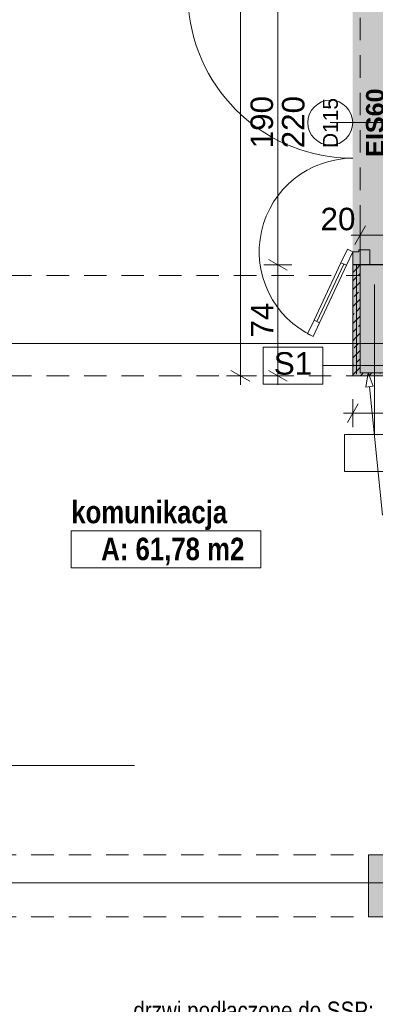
# Paper-space layout 'A-39 RZUT - PIĘTRO 9' of a CAD drawing. Header units: millimetres. Extents: x 0 to 1767, y 0 to 586.
# Tile 10 of 20: x 308 to 355, y 171 to 302. Entities that reach past the tile are written whole.
import ezdxf
from ezdxf.xclip import XClip

# ---------------------------------------------------------------- set-up
doc = ezdxf.new("R2010")
doc.units = ezdxf.units.MM
doc.header["$MEASUREMENT"] = 0
doc.header["$XCLIPFRAME"] = 0
for name, pattern in [('ACAD_ISO03W100', [300, 120, -180]), ('DASHDOTX2', [1000, 500, -250, 0, -250]), ('Przer. długie kreski', [2.5, 1.5, -1])]:
    doc.linetypes.add(name, pattern=pattern)
for name, color, linetype, lineweight in [('A_linie przekroju_Nr_pióra__1', 7, 'Continuous', 20), ('A_strefy_Nr_pióra__1', 7, 'Continuous', 20), ('A_wymiary_Nr_pióra__1', 7, 'Continuous', 20), ('A_wymiary_Nr_pióra__2', 8, 'Continuous', 13), ('A_ściany proj_Nr_pióra__1', 7, 'Continuous', 20), ('A_ściany proj_Nr_pióra__2', 8, 'Continuous', 13), ('A_ściany_Nr_pióra__1', 7, 'Continuous', 20), ('Drzwi Archicad_Nr_pióra__3', 252, 'Continuous', 13), ('Znaczniki drzwi Archicada_Nr_pióra__3', 252, 'Continuous', 13)]:
    doc.layers.add(name, color=color, linetype=linetype, lineweight=lineweight)
for name, color, linetype, lineweight, true_color in [('A_opis ścian_Nr_pióra__19', 7, 'Continuous', 5, 0x191919), ('A_opis_Nr_pióra__255', 7, 'Continuous', 15, 0x242424), ('A_opis_Nr_pióra__8', 7, 'Continuous', 13, 0x4c4c4c), ('A_osie_Nr_pióra__16', 7, 'Continuous', 5, 0x0f0f0f), ('A_ppoż proj_Nr_pióra__8', 7, 'Continuous', 13, 0x4c4c4c), ('A_ściany proj_Nr_pióra__10', 7, 'Continuous', 13, 0x4b4b4b), ('A_ściany_Nr_pióra__10', 7, 'Continuous', 13, 0x4b4b4b)]:
    doc.layers.add(name, color=color, linetype=linetype, lineweight=lineweight, true_color=true_color)
for name, color, linetype in [('A_podrys', 7, 'Continuous'), ('A_ppoż', 7, 'Continuous'), ('A_ppoż proj', 7, 'Continuous'), ('A_ściany', 7, 'Continuous'), ('A_ściany proj', 7, 'Continuous')]:
    doc.layers.add(name, color=color, linetype=linetype)
doc.styles.add('STYL_AUTOMATYCZNY_1', font='arial.ttf')
doc.styles.add('STYL_AUTOMATYCZNY_2', font='ARIALN.TTF')
doc.styles.add('STYL_AUTOMATYCZNY_3', font='arial.ttf')
doc.styles.add('STYL_AUTOMATYCZNY_4', font='arial.ttf')
doc.styles.add('STYL_AUTOMATYCZNY_5', font='arial.ttf')
doc.styles.add('STYL_AUTOMATYCZNY_6', font='ARIALN.TTF')
pattern_1 = [(45, (-3193.4131, -631.401), (-1.1404925, 1.1404925), []), (45, (-3192.2726, -631.401), (-1.1404925, 1.1404925), [0.80646, -0.40322])]

# ---------------------------------------------------------------- blocks, each defined once
blk = doc.blocks.new('Rysunek_1_1', base_point=(-3193.41, -631.4))
at = {"layer": 'A_ppoż', "linetype": 'Continuous', "lineweight": 0, "true_color": 0x121212}
blk.add_hatch(color=250, dxfattribs=at).paths.add_polyline_path([(353.18, 307.25), (353.18, 269.3), (357.17, 269.3), (357.17, 307.25)])
at = {"layer": 'A_ppoż proj', "linetype": 'Continuous', "lineweight": 0, "true_color": 0x121212}
blk.add_hatch(color=250, dxfattribs=at).paths.add_polyline_path([(352.18, 254.45), (362.78, 254.45), (362.78, 264.25), (376.63, 264.25), (376.63, 265.25), (362.38, 265.25), (362.38, 254.85), (353.18, 254.85), (353.18, 436.81), (352.18, 436.81)])
at = {"layer": 'A_ściany', "linetype": 'Continuous', "lineweight": 0, "true_color": 0x000000}
for points in [[(362.38, 254.85), (362.38, 265.25), (437.55, 265.25), (437.55, 268.25), (357.17, 268.25), (357.17, 269.3), (353.18, 269.3), (353.18, 254.85)], [(362.47, 182.19), (362.47, 190.47), (354.27, 190.47), (354.27, 182.19)]]:
    blk.add_hatch(color=18, dxfattribs=at).paths.add_polyline_path(points)
at = {"layer": 'A_ściany proj', "linetype": 'Continuous', "lineweight": 0, "true_color": 0x4b4b4b}
h = blk.add_hatch(dxfattribs=at)
h.set_pattern_fill('FP_65_0001', color=251, style=0, pattern_type=2)
h.set_pattern_definition(pattern_1)
h.paths.add_polyline_path([(352.18, 269.3), (352.18, 254.45), (352.68, 254.65), (352.68, 269.3)])
h = blk.add_hatch(dxfattribs=at)
h.set_pattern_fill('FP_65_0001', color=251, style=0, pattern_type=2)
h.set_pattern_definition(pattern_1)
h.paths.add_polyline_path([(353.18, 254.85), (353.18, 269.3), (352.68, 269.3), (352.68, 254.85)])
h = blk.add_hatch(dxfattribs=at)
h.set_pattern_fill('FP_65_0001', color=251, style=0, pattern_type=2)
h.set_pattern_definition(pattern_1)
h.paths.add_polyline_path([(352.68, 254.65), (352.18, 254.45), (352.68, 254.45)])
h = blk.add_hatch(dxfattribs=at)
h.set_pattern_fill('FP_65_0001', color=251, style=0, pattern_type=2)
h.set_pattern_definition(pattern_1)
h.paths.add_polyline_path([(353.18, 254.85), (352.68, 254.65), (352.68, 254.45), (353.18, 254.45)])
h = blk.add_hatch(dxfattribs=at)
h.set_pattern_fill('FP_65_0001', color=251, style=0, pattern_type=2)
h.set_pattern_definition(pattern_1)
h.paths.add_polyline_path([(352.68, 254.65), (353.18, 254.85), (352.68, 254.85)])
h = blk.add_hatch(dxfattribs=at)
h.set_pattern_fill('FP_65_0001', color=251, style=0, pattern_type=2)
h.set_pattern_definition(pattern_1)
h.paths.add_polyline_path([(353.18, 254.45), (362.78, 254.45), (362.38, 254.85), (353.18, 254.85)])
at = {"layer": 'A_linie przekroju_Nr_pióra__1', "color": 7, "linetype": 'ACAD_ISO03W100', "lineweight": 20, "ltscale": 2}
blk.add_line((83.04, 202.41), (544.97, 202.41), dxfattribs=at)
at = {"layer": 'A_opis ścian_Nr_pióra__19', "color": 250, "linetype": 'Continuous', "lineweight": 5, "ltscale": 2, "true_color": 0x191919}
for p, q in [((355.08, 246.62), (355.08, 266.62)), ((348.21, 258.28), (340.21, 258.28)), ((340.21, 258.28), (340.21, 253.33)), ((348.21, 253.33), (348.21, 258.28)), ((348.21, 255.81), (368.21, 255.81)), ((340.21, 253.33), (348.21, 253.33)), ((359.08, 246.62), (351.08, 246.62)), ((351.08, 246.62), (351.08, 241.67)), ((351.08, 241.67), (359.08, 241.67))]:
    blk.add_line(p, q, dxfattribs=at)
at = {"layer": 'A_opis_Nr_pióra__255', "color": 250, "linetype": 'Continuous', "lineweight": 15, "ltscale": 2, "true_color": 0x242424}
for p, q in [((354.22, 254.85), (353.91, 252.94)), ((354.22, 254.85), (354.91, 253.04)), ((354.91, 253.04), (353.91, 252.94)), ((354.41, 252.99), (356.16, 235.81))]:
    blk.add_line(p, q, dxfattribs=at)
at = {"layer": 'A_osie_Nr_pióra__16', "color": 250, "linetype": 'DASHDOTX2', "lineweight": 5, "ltscale": 2, "true_color": 0x0f0f0f}
for p, q in [((544.97, 258.75), (96.57, 258.75)), ((544.97, 186.75), (96.57, 186.75))]:
    blk.add_line(p, q, dxfattribs=at)
at = {"layer": 'A_strefy_Nr_pióra__1', "color": 7, "linetype": 'Continuous', "lineweight": 20, "ltscale": 2}
for p, q in [((314.61, 233.75), (314.61, 228.81)), ((314.61, 233.75), (339.91, 233.75)), ((339.91, 233.75), (339.91, 228.81)), ((314.61, 228.81), (339.91, 228.81))]:
    blk.add_line(p, q, dxfattribs=at)
at = {"layer": 'A_wymiary_Nr_pióra__1', "color": 7, "linetype": 'Continuous', "lineweight": 20, "ltscale": 2}
for p, q in [((353.9, 274.49), (352.46, 271.99)), ((340.93, 269.97), (343.43, 268.53)), ((335.93, 255.17), (338.43, 253.73)), ((340.93, 255.17), (343.43, 253.73)), ((352.9, 250.7), (351.46, 248.2))]:
    blk.add_line(p, q, dxfattribs=at)
at = {"layer": 'A_wymiary_Nr_pióra__2', "color": 8, "linetype": 'Continuous', "lineweight": 13, "ltscale": 2}
for p, q in [((337.18, 254.45), (337.18, 436.81)), ((342.18, 269.25), (342.18, 307.25)), ((353.18, 271.36), (353.18, 275.11)), ((351.96, 273.24), (353.18, 273.24)), ((353.18, 273.24), (357.17, 273.24)), ((344.06, 269.25), (340.31, 269.25)), ((342.18, 254.45), (342.18, 269.25)), ((339.06, 254.45), (335.31, 254.45)), ((337.18, 253.23), (337.18, 254.45)), ((344.06, 254.45), (340.31, 254.45)), ((342.18, 253.23), (342.18, 254.45)), ((352.18, 247.57), (352.18, 251.32)), ((350.96, 249.45), (352.18, 249.45)), ((352.18, 249.45), (362.78, 249.45))]:
    blk.add_line(p, q, dxfattribs=at)
at = {"layer": 'A_ściany proj_Nr_pióra__1', "color": 7, "linetype": 'Continuous', "lineweight": 20, "ltscale": 2, "flags": 128}
for points in [[(352.18, 269.3), (352.18, 254.45)], [(353.18, 254.85), (353.18, 269.3)], [(362.38, 254.85), (353.18, 254.85)], [(353.18, 254.45), (362.78, 254.45)]]:
    blk.add_lwpolyline(points, dxfattribs=at)
at = {"layer": 'A_ściany proj_Nr_pióra__10', "color": 251, "linetype": 'Continuous', "lineweight": 13, "ltscale": 2, "true_color": 0x4b4b4b}
for p, q in [((352.68, 254.65), (352.68, 269.3)), ((352.68, 269.3), (352.68, 254.65))]:
    blk.add_line(p, q, dxfattribs=at)
at = {"layer": 'A_ściany proj_Nr_pióra__2', "color": 8, "linetype": 'Continuous', "lineweight": 13, "ltscale": 2, "flags": 128}
for points in [[(352.68, 269.3), (352.18, 269.3)], [(353.18, 269.3), (352.68, 269.3)], [(352.18, 254.45), (352.68, 254.45)], [(352.68, 254.45), (353.18, 254.45)]]:
    blk.add_lwpolyline(points, dxfattribs=at)
at = {"layer": 'A_ściany_Nr_pióra__1', "color": 7, "linetype": 'Continuous', "lineweight": 20, "ltscale": 2}
for p, q in [((353.18, 269.25), (354.48, 269.25)), ((354.48, 269.25), (357.17, 269.25))]:
    blk.add_line(p, q, dxfattribs=at)
at = {"layer": 'A_ściany_Nr_pióra__1', "color": 7, "linetype": 'Continuous', "lineweight": 20, "ltscale": 2, "flags": 128}
for points in [[(357.17, 269.3), (353.18, 269.3)], [(353.18, 269.3), (353.18, 254.85)], [(353.18, 254.85), (362.38, 254.85)], [(362.47, 190.47), (354.27, 190.47)], [(354.27, 190.47), (354.27, 182.19)], [(354.27, 182.19), (362.47, 182.19)]]:
    blk.add_lwpolyline(points, dxfattribs=at)
at = {"layer": 'A_ściany_Nr_pióra__1', "color": 7, "linetype": 'Continuous', "lineweight": 20, "ltscale": 2}
blk.add_point((353.18, 269.25), dxfattribs=at)
at = {"layer": 'A_ściany_Nr_pióra__10', "color": 251, "linetype": 'Przer. długie kreski', "lineweight": 13, "ltscale": 2, "true_color": 0x4b4b4b}
for p, q in [((286.32, 267.85), (353.18, 267.85)), ((286.32, 254.45), (376.63, 254.45)), ((294.27, 190.47), (376.63, 190.47)), ((294.27, 182.19), (376.63, 182.19))]:
    blk.add_line(p, q, dxfattribs=at)
at = {"layer": 'Drzwi Archicad_Nr_pióra__3', "color": 252, "linetype": 'Przer. długie kreski', "lineweight": 13, "ltscale": 2}
blk.add_line((353.18, 269.25), (353.18, 307.25), dxfattribs=at)
at = {"layer": 'Drzwi Archicad_Nr_pióra__3', "color": 252, "linetype": 'Continuous', "lineweight": 13, "ltscale": 2}
for p, q in [((351.46, 271.35), (350.61, 269.54)), ((351.33, 269.2), (352.18, 271.01)), ((352.18, 271.01), (351.46, 271.35)), ((352.98, 271.01), (352.18, 271.01)), ((352.18, 271.01), (352.18, 269.25)), ((354.48, 271.25), (352.98, 271.25)), ((352.98, 271.25), (352.98, 271.01)), ((354.48, 269.25), (354.48, 271.25)), ((347.37, 261.69), (350.97, 269.37)), ((350.61, 269.54), (351.33, 269.2)), ((352.18, 269.25), (354.48, 269.25)), ((353.18, 269.25), (354.48, 269.25)), ((353.18, 269.25), (354.48, 269.25)), ((354.48, 269.25), (357.17, 269.25)), ((347.01, 261.86), (346.16, 260.05)), ((347.73, 261.52), (347.01, 261.86)), ((346.88, 259.71), (347.73, 261.52)), ((346.16, 260.05), (346.88, 259.71))]:
    blk.add_line(p, q, dxfattribs=at)
at = {"layer": 'Drzwi Archicad_Nr_pióra__3', "color": 252, "linetype": 'Continuous', "lineweight": 13, "ltscale": 2, "flags": 128}
for points in [[(347.37, 261.69), (350.97, 269.37), (350.61, 269.54), (347.01, 261.86)], [(347.73, 261.52), (351.33, 269.2), (350.97, 269.37), (347.37, 261.69)]]:
    blk.add_lwpolyline(points, close=True, dxfattribs=at)
at = {"layer": 'Drzwi Archicad_Nr_pióra__3', "color": 252, "linetype": 'Continuous', "lineweight": 13, "ltscale": 2}
for centre, radius, start, end in [((352.18, 305.49), 22, 99.2717, 270), ((352.18, 271.01), 12.48, 90, 244.886)]:
    blk.add_arc(centre, radius, start, end, dxfattribs=at)
blk.add_point((353.18, 269.25), dxfattribs=at)
at = {"layer": 'Znaczniki drzwi Archicada_Nr_pióra__3', "color": 252, "linetype": 'Continuous', "lineweight": 13, "ltscale": 2}
blk.add_line((349.18, 288.25), (371.17, 288.25), dxfattribs=at)
at = {"layer": 'Znaczniki drzwi Archicada_Nr_pióra__3', "color": 252, "linetype": 'Continuous', "lineweight": 13, "ltscale": 2, "flags": 128}
blk.add_lwpolyline([(349.18, 291.25, 1), (349.18, 285.25, 1)], format="xyb", close=True, dxfattribs=at)
at = {"layer": 'A_opis ścian_Nr_pióra__19', "color": 250, "linetype": 'Continuous', "lineweight": 5, "true_color": 0x191919, "insert": (344.21, 257.6), "char_height": 3, "attachment_point": 2, "style": 'STYL_AUTOMATYCZNY_1'}
blk.add_mtext('\\A1;{\\pqc;\\fArial|b0|i0|c238|p0;\\W1.000000;S1}', dxfattribs=at)
at = {"layer": 'A_opis_Nr_pióra__8', "color": 251, "linetype": 'Continuous', "lineweight": 13, "true_color": 0x4c4c4c, "insert": (354.99, 165.34), "char_height": 2.4, "width": 36.2405, "attachment_point": 6, "line_spacing_factor": 0.99263, "style": 'STYL_AUTOMATYCZNY_2'}
blk.add_mtext('\\A1;{\\pqr;\\fArial Narrow|b0|i0|c238|p0;\\W1.000000;drzwi podłączone do SSP; pozostają w pozycji otwartej, zwalniane w trakcie pożaru}', dxfattribs=at)
at = {"layer": 'A_ppoż proj_Nr_pióra__8', "color": 251, "linetype": 'Continuous', "lineweight": 13, "true_color": 0x4c4c4c, "insert": (355.17, 288.25), "char_height": 2.4, "attachment_point": 5, "rotation": 90, "style": 'STYL_AUTOMATYCZNY_3'}
blk.add_mtext('\\A1;{\\pqc;\\fArial|b1|i0|c238|p0;\\W1.000000;EIS60}', dxfattribs=at)
at = {"layer": 'A_strefy_Nr_pióra__1', "color": 7, "linetype": 'Continuous', "lineweight": 20, "char_height": 3, "attachment_point": 1, "style": 'STYL_AUTOMATYCZNY_6'}
for s, insert in [('\\A1;{\\pql;\\fArial Narrow|b1|i0|c238|p0;\\W1.000000;komunikacja}', (314.61, 237.75)), ('\\A1;{\\pql;\\fArial Narrow|b1|i0|c238|p0;\\W1.000000;A: 61,78 m2}', (318.61, 232.82))]:
    blk.add_mtext(s, dxfattribs=dict(at, insert=insert))
at = {"layer": 'A_wymiary_Nr_pióra__1', "color": 7, "linetype": 'Continuous', "lineweight": 20, "char_height": 3, "attachment_point": 7, "rotation": 90, "style": 'STYL_AUTOMATYCZNY_5'}
for s, insert, width in [('\\A1;{\\pql;\\fArial|b0|i0|c238|p0;\\W1.000000;190}', (341.58, 284.82), 6.8645), ('\\A1;{\\pql;\\fArial|b0|i0|c238|p0;\\W1.000000;220}', (345.78, 284.82), 6.8645), ('\\A1;{\\pql;\\fArial|b0|i0|c238|p0;\\W1.000000;74}', (341.58, 259.56), 4.5763)]:
    blk.add_mtext(s, dxfattribs=dict(at, insert=insert, width=width))
at = {"layer": 'A_wymiary_Nr_pióra__1', "color": 7, "linetype": 'Continuous', "lineweight": 20, "insert": (347.88, 273.84), "char_height": 3, "width": 4.5763, "attachment_point": 7, "style": 'STYL_AUTOMATYCZNY_5'}
blk.add_mtext('\\A1;{\\pql;\\fArial|b0|i0|c238|p0;\\W1.000000;20}', dxfattribs=at)
at = {"layer": 'Znaczniki drzwi Archicada_Nr_pióra__3', "color": 252, "linetype": 'Continuous', "lineweight": 13, "insert": (350.22, 284.87), "char_height": 2, "attachment_point": 7, "rotation": 90, "style": 'STYL_AUTOMATYCZNY_4'}
blk.add_mtext('\\A1;{\\pql;\\fArial CE|b0|i0|c238|p0;\\W1.000000;D115}', dxfattribs=at)

psp = doc.layouts.new('A-39 RZUT - PIĘTRO 9')

# ---------------------------------------------------------------- block references
at = {"layer": 'A_podrys', "color": 37, "linetype": 'Continuous', "lineweight": 5, "true_color": 0x656532}
ref = psp.add_blockref('Rysunek_1_1', (-3193.41, -631.4), dxfattribs=at)
XClip(ref).set_block_clipping_path([(44.069637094, 126.7487186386), (544.9695795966, 478.1668323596)])

doc.saveas('drawing.dxf')
